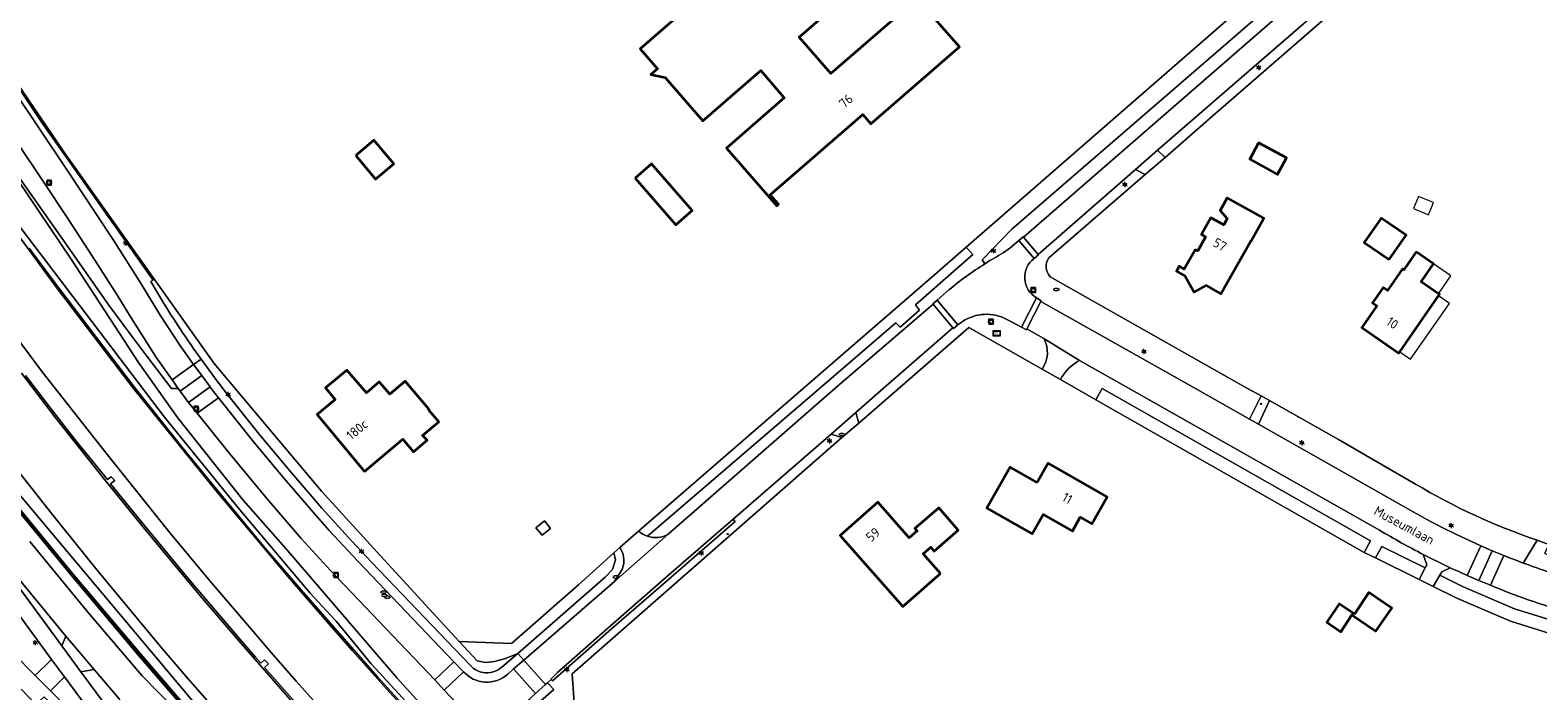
# Model space of a CAD drawing. Header units: metres. Extents: x 140853 to 145288, y 474558 to 480269.
# Tile 15 of 256: x 141328 to 141615, y 476443 to 476568. Entities that reach past the tile are written whole.
import ezdxf
from ezdxf.enums import TextEntityAlignment as Align

# ---------------------------------------------------------------- set-up
doc = ezdxf.new("R2010")
doc.units = ezdxf.units.M
doc.header["$MEASUREMENT"] = 0
for name, color, linetype, lineweight in [('B-WE-GR-BEPLANTING_CULTUUR_BOSPLANTSOEN-G', 90, 'GR-PLANTSOEN', 18), ('B-WE-GR-BEPLANTING_CULTUUR_HEESTERS-G', 90, 'Continuous', 18), ('B-WE-GR-GRAS-G', 60, 'Continuous', 13), ('B-WE-GR-GRAS_KRUIDENRIJK-G', 80, 'Continuous', 18), ('B-WE-GR-GROENVOORZIENING-G', 80, 'Continuous', 18), ('B-WE-IE-TERREINAFSCHEIDING_KUNSTMATIG_HEKWERK-G', 20, 'IE-TERREINAFSCHEIDING-KUNSTMATIG', 18), ('B-WE-IE-TERREINAFSCHEIDING_KUNSTMATIG_MUUR-G', 90, 'IE-TERREINAFSCHEIDING-KUNSTMATIG-DICHT', 18), ('B-WE-KL-ET_LS_OV_LICHTMAST-S', 190, 'Continuous', 18), ('B-WE-KL-GAS_PUT-S', 30, 'Continuous', 18), ('B-WE-KL-WATER_BRANDLEIDING_PUT-S', 150, 'Continuous', 18), ('B-WE-KL-WATER_PUT-S', 170, 'Continuous', 18), ('B-WE-KW-KUNSTWERK_GELUIDSWERING_SCHERM-G', 170, 'Continuous', 18), ('B-WE-OG-BEBOUWING-G', 7, 'Continuous', 35), ('B-WE-OG-BEBOUWING_BIJGEBOUW-G', 7, 'Continuous', 18), ('B-WE-OG-BEBOUWING_HUISNUMMER-T18', 10, 'Continuous', 18), ('B-WE-OG-BEBOUWING_LAGE TRAFO-G', 7, 'Continuous', 18), ('B-WE-OG-BEBOUWING_LUIFEL-G', 7, 'Continuous', 18), ('B-WE-OG-BEBOUWING_STRAATNAAM-T18', 10, 'Continuous', 18), ('B-WE-OG-TERREIN_ERF-G', 7, 'Continuous', 18), ('B-WE-RI-GWA_RIOOLPUT-S', 30, 'Continuous', 18), ('B-WE-RI-TERREINKAST-S', 7, 'Continuous', 18), ('B-WE-VH-GOOT-G', 170, 'Continuous', 18), ('B-WE-VH-VERHARDING_ASFALT-G', 252, 'Continuous', 18), ('B-WE-VH-VERHARDING_BETON-G', 252, 'Continuous', 18), ('B-WE-VH-VERHARDING_BETONSTRAATSTEEN-G', 252, 'Continuous', 18), ('B-WE-VH-VERHARDING_GESLOTEN-G', 7, 'Continuous', 18), ('B-WE-VH-VERHARDING_OPEN-G', 252, 'Continuous', 18), ('B-WE-VH-VERHARDING_SIERBESTRATING-G', 252, 'Continuous', 18), ('B-WE-VH-VERHARDING_STRAATBAKSTEEN-G', 252, 'Continuous', 18), ('B-WE-VH-VERHARDING_TEGEL-G', 252, 'Continuous', 18), ('X-XX-XX-ALGEMEEN-S', 7, 'Continuous', 18)]:
    doc.layers.add(name, color=color, linetype=linetype, lineweight=lineweight)
doc.styles.add('NLCS-ISO', font='txt')
doc.linetypes.add('GR-PLANTSOEN', pattern='A,0,[179,NLCS.shx,S=2,R=0,X=0,Y=0],-4', length=4)
doc.linetypes.add('IE-TERREINAFSCHEIDING-KUNSTMATIG', pattern='A,4,[82,NLCS.shx,S=0.75,R=90,X=0,Y=0],4,-2', length=10)
doc.linetypes.add('IE-TERREINAFSCHEIDING-KUNSTMATIG-DICHT', pattern='A,8,-1,[82,NLCS.shx,S=0.75,R=90,X=0,Y=0],-1', length=10)

# ---------------------------------------------------------------- blocks, each defined once
blk = doc.blocks.new('SRI-TERREINKAST-SO')
at = {"ltscale": 0.1}
h = blk.add_hatch(color=256, dxfattribs=at)
h.paths.add_polyline_path([(3.9, 2.1), (-3.4, 2.1), (-3.4, -2.4), (3.9, -2.4)])
h.paths.add_polyline_path([(3.4, 1.6), (-2.9, 1.6), (-2.9, -1.9), (3.4, -1.9)], flags=16)
at = {"flags": 128}
for points in [[(3.9, 2.1), (-3.4, 2.1), (-3.4, -2.4), (3.9, -2.4)], [(3.4, 1.6), (-2.9, 1.6), (-2.9, -1.9), (3.4, -1.9)]]:
    blk.add_lwpolyline(points, close=True, dxfattribs=at)
at = {"style": 'NLCS-ISO'}
blk.add_text('RI', height=1.8, dxfattribs=at).set_placement((-0.9, -1))
blk = doc.blocks.new('SIE-WEG_AFVALBAK_TYPE_01')
for radius in [0.25, 0.156]:
    blk.add_circle((0, 0), radius)
blk = doc.blocks.new('B-SIE-WEG_LICHTMAST-SO')
at = {"ltscale": 0.1}
for p, q in [((-1.1, 0.6), (-2.2, 1.3)), ((0, 1.3), (0, 2.5)), ((1.1, 0.6), (2.2, 1.3)), ((-1.1, -0.6), (-2.2, -1.3)), ((0, -1.3), (0, -2.5)), ((1.1, -0.6), (2.2, -1.3))]:
    blk.add_line(p, q, dxfattribs=at)
at = {"flags": 128}
for points in [[(-1.2, 0.5), (1.2, 0.5)], [(-1.2, -0.5), (1.2, -0.5)]]:
    blk.add_lwpolyline(points, dxfattribs=at)
at = {"ltscale": 0.1}
blk.add_circle((0, 0), 1.27, dxfattribs=at)
at = {"style": 'NLCS-ISO'}
blk.add_attdef('TYPE', text='', height=1.8, dxfattribs=at).set_placement((0, 2.5), align=Align.BOTTOM_CENTER)
blk = doc.blocks.new('SRI-PUT_INSPECTIE-SO')
at = {"lineweight": -3, "flags": 128}
blk.add_lwpolyline([(-2, -2), (2, -2), (2, 2), (-2, 2)], close=True, dxfattribs=at)
at = {"lineweight": -3, "ltscale": 1.5}
blk.add_circle((0, 0), 2, dxfattribs=at)
at = {"ltscale": 0.1, "style": 'NLCS-ISO'}
blk.add_text('I', height=2.5, dxfattribs=at).set_placement((0, 0), align=Align.MIDDLE_CENTER)
blk = doc.blocks.new('SIE-WEG_STRAATPOT_BRANDKRAAN-SO')
blk.add_ellipse((0, 0), major_axis=(-0.729, 0), ratio=0.685994)
at = {"style": 'NLCS-ISO'}
blk.add_text('BR', height=0.4, dxfattribs=at).set_placement((-0.3, -0.2))
blk = doc.blocks.new('SKL-WATERLEIDINGPUT-SO')
at = {"color": 0, "linetype": 'ByBlock', "lineweight": 18}
blk.add_ellipse((0, 0), major_axis=(2.5, 0), ratio=0.54, dxfattribs=at)
at = {"color": 0, "linetype": 'ByBlock', "lineweight": 18, "style": 'NLCS-ISO'}
blk.add_text('wl', height=1.8, dxfattribs=at).set_placement((0, 0), align=Align.MIDDLE_CENTER)
blk = doc.blocks.new('SKL-GAS_PUT-SO')
at = {"color": 0, "linetype": 'ByBlock', "lineweight": 18}
blk.add_ellipse((0, 0), major_axis=(2.5, 0), ratio=0.601255, dxfattribs=at)
at = {"color": 0, "linetype": 'ByBlock', "lineweight": 18, "style": 'NLCS-ISO'}
blk.add_text('gas', height=1.8, dxfattribs=at).set_placement((0.1, 0.3), align=Align.MIDDLE_CENTER)

msp = doc.modelspace()

# ---------------------------------------------------------------- linework, layer by layer
at = {"layer": 'B-WE-GR-BEPLANTING_CULTUUR_BOSPLANTSOEN-G', "ltscale": 0.2, "flags": 128}
for points in [[(141481.093, 476500), (141499.765, 476516.025), (141499.707, 476516.087), (141500, 476516.346), (141500.498, 476516.787), (141502.744, 476518.757), (141502.744, 476518.757, -0.0293956), (141509.541, 476523.699), (141509.541, 476523.699), (141509.035, 476524.489), (141514.686, 476530.289), (141613.264, 476615.595), (141614.546, 476616.634), (141614.546, 476616.634, 0.0985966), (141613.517, 476620.497), (141613.517, 476620.497), (141506.002, 476526.873), (141507.287, 476525.466), (141500, 476519.048), (141496.405, 476515.881), (141497.172, 476514.92), (141493.483, 476511.64), (141492.658, 476512.517), (141478.141, 476500), (141445.442, 476471.926), (141445.442, 476471.926, 0.2194166), (141449.407, 476472.314), (141449.407, 476472.314), (141481.093, 476500)], [(141622.513, 476454.329), (141610.184, 476458.138), (141600.339, 476462.399), (141596.032, 476464.528), (141594.743, 476462.377), (141599.232, 476460.158), (141609.446, 476455.749), (141622.205, 476451.809), (141622.205, 476451.809, 0.0610718), (141622.513, 476454.329)]]:
    msp.add_lwpolyline(points, format="xyb", close=True, dxfattribs=at)
for points in [[(141530.658, 476497.826), (141581.665, 476468.844), (141582.837, 476471.05), (141531.893, 476500), (141530.658, 476497.826)], [(141409.697, 476451.91), (141413.114, 476448.224), (141414.71, 476447.95), (141416.388, 476448.127), (141418.471, 476448.709), (141420.843, 476449.624), (141437.429, 476464.14), (141438.849, 476465.572), (141439.411, 476467.439), (141439.103, 476468.764), (141432.339, 476462.661), (141419.623, 476451.509), (141409.697, 476451.91)], [(141593.241, 476465.907), (141585.008, 476469.976), (141583.783, 476467.794), (141592.089, 476463.689), (141593.241, 476465.907)]]:
    msp.add_lwpolyline(points, close=True, dxfattribs=at)
at = {"layer": 'B-WE-GR-BEPLANTING_CULTUUR_HEESTERS-G', "ltscale": 0.2, "flags": 128}
for points in [[(141324.443, 476465.742), (141316.065, 476476.2), (141314.857, 476476.239), (141323.916, 476465.101), (141334.202, 476451.08), (141334.952, 476452.918), (141324.443, 476465.742)], [(141345.091, 476441.001), (141340.344, 476446.619), (141337.805, 476446.155), (141344.901, 476436.555), (141347.351, 476433.393), (141348.632, 476436.287), (141345.091, 476441.001)]]:
    msp.add_lwpolyline(points, close=True, dxfattribs=at)
at = {"layer": 'B-WE-GR-GRAS-G', "ltscale": 0.2, "flags": 128}
msp.add_lwpolyline([(141386.132, 476408.939), (141372.286, 476424.846), (141320.615, 476486.318), (141275.438, 476545.711), (141259.885, 476565.117), (141258.741, 476564.267), (141270.427, 476548.395), (141282.482, 476532.43), (141285.705, 476528.27), (141286.351, 476527.44), (141298.619, 476511.383), (141311.075, 476495.709), (141323.702, 476480.163), (141336.306, 476464.792), (141349.239, 476449.448), (141365.379, 476430.704), (141379.714, 476414.438), (141393.374, 476399.826), (141403.07, 476390.154), (141404.031, 476391.216), (141386.132, 476408.939)], close=True, dxfattribs=at)
msp.add_lwpolyline([(141527.586, 476505.313, 0.1683495), (141523.974, 476501.696), (141523.974, 476501.696), (141530.658, 476497.826), (141531.893, 476500), (141582.837, 476471.05), (141581.665, 476468.844), (141583.783, 476467.794), (141585.008, 476469.976), (141593.241, 476465.907), (141593.543, 476466.489), (141592.874, 476468.463), (141592.874, 476468.463, -0.0148516), (141584.565, 476473.06), (141584.565, 476473.06), (141536.972, 476500), (141527.586, 476505.313)], format="xyb", close=True, dxfattribs=at)
at = {"layer": 'B-WE-GR-GRAS_KRUIDENRIJK-G', "ltscale": 0.2, "flags": 128}
for points in [[(141510.885, 476524.54, 0.0353916), (141514.289, 476526.666), (141514.289, 476526.666), (141516.024, 476528.146), (141516.833, 476528.813), (141516.89, 476528.747), (141563.72, 476569.425), (141614.134, 476613.031), (141614.134, 476613.031, 0.0888277), (141614.546, 476616.634), (141614.546, 476616.634), (141613.264, 476615.595), (141514.686, 476530.289), (141509.035, 476524.489), (141509.541, 476523.699), (141509.541, 476523.699, -0.0050811), (141510.885, 476524.54)], [(141559.882, 476494.164), (141562.089, 476498.608), (141559.499, 476500), (141521.957, 476521.255), (141521.957, 476521.255, -0.3345275), (141521.698, 476524.845), (141521.698, 476524.845), (141540.022, 476540.674), (141538.204, 476541.608), (141519.672, 476525.468), (141519.737, 476525.4), (141518.94, 476524.729), (141518.94, 476524.729, 0.5366508), (141519.38, 476517.238), (141519.38, 476517.238), (141520.302, 476516.693), (141520.22, 476516.527), (141549.579, 476500), (141559.882, 476494.164)], [(141485.046, 476495.445), (141485.614, 476493.392), (141506.558, 476511.613), (141520.459, 476503.698), (141520.459, 476503.698, 0.2879674), (141520.771, 476509.511), (141520.771, 476509.511), (141517.55, 476511.333), (141517.468, 476511.167), (141516.528, 476511.673), (141514.501, 476512.75), (141512.71, 476513.61), (141512.71, 476513.61, 0.271255), (141504.463, 476512.103), (141504.463, 476512.103), (141503.639, 476511.416), (141503.508, 476511.542), (141500, 476508.487), (141490.253, 476500), (141485.046, 476495.445)], [(141561.554, 476493.199), (141578.638, 476483.558), (141589.049, 476477.633), (141589.049, 476477.633, 0.0277453), (141603.783, 476470.122), (141603.783, 476470.122), (141605.971, 476469.177), (141608.178, 476468.266), (141608.178, 476468.266, 0.0066905), (141611.879, 476466.829), (141611.879, 476466.829), (141614.496, 476471.169), (141614.496, 476471.169, -0.053069), (141591.393, 476481.851), (141591.393, 476481.851), (141576.788, 476490.324), (141563.682, 476497.704), (141561.554, 476493.199)], [(141427.149, 476444.67), (141426.448, 476444.077), (141427.646, 476442.782), (141424.623, 476440.097), (141424.623, 476440.097, 0.40682), (141424.417, 476434.06), (141424.417, 476434.06), (141430.523, 476427.664), (141432.428, 476427.664), (141431.128, 476445.779), (141482.427, 476490.696), (141480.366, 476491.351), (141461.768, 476475.164), (141462.151, 476474.724), (141449.953, 476464.134), (141438.655, 476454.298), (141427.401, 476444.405), (141427.149, 476444.67)], [(141596.032, 476464.528), (141600.339, 476462.399), (141610.184, 476458.138), (141622.513, 476454.329), (141622.513, 476454.329, 0.0615229), (141622.199, 476456.864), (141622.199, 476456.864, -0.0274371), (141605.618, 476462.593), (141605.618, 476462.593), (141603.422, 476463.509), (141601.236, 476464.459), (141601.236, 476464.459, -0.0057698), (141597.988, 476465.944), (141597.988, 476465.944), (141596.398, 476465.138), (141596.032, 476464.528)]]:
    msp.add_lwpolyline(points, format="xyb", close=True, dxfattribs=at)
for points in [[(141587.574, 476584.552), (141542.392, 476545.285), (141543.802, 476543.939), (141552.028, 476551.045), (141590.403, 476584.491), (141587.574, 476584.552)], [(141321.256, 476463.431), (141314.849, 476471.234), (141320.601, 476454.083), (141329.125, 476445.46), (141332.228, 476448.511), (141321.256, 476463.431)], [(141334.671, 476445.19), (141332.022, 476442.565), (141344.284, 476430.303), (141345.098, 476431.13), (141334.671, 476445.19)]]:
    msp.add_lwpolyline(points, close=True, dxfattribs=at)
for points in [[(141319.494, 476566.798), (141330.648, 476550.178), (141351.549, 476520.62), (141351.083, 476520.348), (141353.126, 476516.913), (141353.126, 476516.913, 0.017379), (141360.646, 476505.585), (141360.646, 476505.585, 0.0088263), (141364.793, 476500), (141364.793, 476500), (141365.413, 476499.2), (141371.971, 476491.028), (141377.885, 476483.92), (141383.607, 476477.248), (141389.275, 476470.968), (141393.087, 476466.949), (141411.795, 476447.387), (141411.795, 476447.387, 0.4271603), (141417.767, 476447.064), (141417.767, 476447.064), (141420.843, 476449.624), (141418.471, 476448.709), (141416.388, 476448.127), (141414.71, 476447.95), (141413.114, 476448.224), (141409.697, 476451.91), (141395.461, 476467.466), (141383.53, 476480.464), (141367.115, 476500), (141363.12, 476504.755), (141334.584, 476544.998), (141320.965, 476564.94)], [(141328.086, 476470.907), (141339.148, 476457.52), (141349.437, 476445.411), (141352.696, 476442.067), (141357.864, 476436.945), (141363.449, 476430.653), (141366.485, 476426.681), (141370.776, 476420.929), (141375.829, 476414.985), (141375.829, 476414.985, 0.0149369), (141396.739, 476392.779), (141396.739, 476392.779, 0.0032397), (141404.977, 476384.656), (141404.977, 476384.656), (141406.488, 476386.108), (141402.768, 476389.82), (141393.051, 476399.513), (141379.381, 476414.135), (141365.04, 476430.408), (141348.896, 476449.156), (141335.96, 476464.504), (141323.353, 476479.878)]]:
    msp.add_lwpolyline(points, format="xyb", dxfattribs=at)
at = {"layer": 'B-WE-GR-GROENVOORZIENING-G', "ltscale": 0.2, "flags": 128}
for points in [[(141301.492, 476576.643), (141312.456, 476559.655), (141323.993, 476543.086), (141334.07, 476528.76), (141343.099, 476515.837), (141347.094, 476510.446), (141350.332, 476506.177), (141350.332, 476506.177), (141355.017, 476500), (141356.304, 476500), (141355.145, 476501.626), (141352.207, 476505.862), (141347.347, 476513.436), (141344.752, 476517.709), (141339.355, 476526.168), (141334.965, 476532.876), (141331.11, 476538.715), (141319.384, 476556.164), (141305.481, 476576.957)], [(141315.917, 476554.291), (141335.97, 476524.613), (141348.742, 476504.943), (141356.156, 476494.464), (141368.676, 476478.773), (141377.129, 476469.168), (141397.923, 476444.95), (141419.805, 476420.769)], [(141323.867, 476533.826), (141353.678, 476494.581), (141368.006, 476476.916), (141381.385, 476461.095), (141385.249, 476456.942), (141386.367, 476455.719), (141392.977, 476447.669), (141405.562, 476434.007), (141418.388, 476420.932), (141419.625, 476419.608), (141424.59, 476413.949), (141425.494, 476414.948), (141419.805, 476420.769), (141397.923, 476444.95), (141377.129, 476469.168), (141368.676, 476478.773), (141356.156, 476494.464), (141348.742, 476504.943), (141335.97, 476524.613), (141315.917, 476554.291)], [(141419.59, 476429.292), (141406.84, 476442.691), (141405.052, 476444.6), (141385.244, 476465.413), (141379.671, 476471.523), (141373.121, 476479.087), (141366.093, 476487.558), (141359.894, 476495.288), (141358.272, 476497.345), (141356.668, 476499.49), (141356.304, 476500), (141355.017, 476500), (141350.332, 476506.177), (141347.094, 476510.446), (141343.099, 476515.837), (141334.07, 476528.76), (141323.993, 476543.086)], [(141327.981, 476526.666), (141332.559, 476520.517), (141340.156, 476510.514), (141348.156, 476500.089), (141357.237, 476488.628), (141365.266, 476478.763), (141372.85, 476469.67), (141380.502, 476460.788), (141394.209, 476445.113), (141404.165, 476434.186), (141414.881, 476422.747), (141424.003, 476413.292), (141424.59, 476413.949), (141424.59, 476413.949), (141419.625, 476419.608), (141418.388, 476420.932), (141405.562, 476434.007), (141392.977, 476447.669), (141386.367, 476455.719), (141385.249, 476456.942), (141381.385, 476461.095), (141368.006, 476476.916), (141353.678, 476494.581), (141323.867, 476533.826)], [(141320.615, 476486.318), (141372.286, 476424.846), (141386.132, 476408.939), (141373.694, 476424.847), (141402.217, 476394.601), (141404.787, 476392.052), (141405.803, 476393.176), (141393.85, 476405.37), (141376.54, 476424.07), (141366.49, 476435.36), (141358.16, 476444.89), (141352.88, 476451.05), (141340.92, 476465.5), (141332.29, 476476.19), (141324.98, 476485.42)]]:
    msp.add_lwpolyline(points, dxfattribs=at)
msp.add_lwpolyline([(141619.105, 476467.12), (141615.962, 476468.655), (141616.741, 476470.332), (141614.496, 476471.169), (141611.879, 476466.829), (141611.879, 476466.829, 0.0062572), (141617.029, 476465.013), (141617.029, 476465.013), (141619.105, 476467.12)], format="xyb", close=True, dxfattribs=at)
at = {"layer": 'B-WE-IE-TERREINAFSCHEIDING_KUNSTMATIG_HEKWERK-G', "ltscale": 0.2, "flags": 128}
for points in [[(141613.517, 476620.497), (141506.002, 476526.873)], [(141590.403, 476584.491), (141552.028, 476551.045), (141543.802, 476543.939)], [(141367.115, 476500), (141363.12, 476504.755), (141334.584, 476544.998), (141320.965, 476564.94), (141310.772, 476581.987), (141310.57, 476582.603)], [(141506.002, 476526.873), (141500, 476521.624)], [(141500, 476521.624), (141475.046, 476500)], [(141523.974, 476501.696), (141520.459, 476503.698)], [(141409.697, 476451.91), (141395.461, 476467.466), (141383.53, 476480.464), (141367.115, 476500)], [(141475.046, 476500), (141443.789, 476472.912)], [(141559.499, 476500), (141562.089, 476498.608)], [(141581.665, 476468.844), (141530.658, 476497.826)], [(141591.393, 476481.851), (141576.788, 476490.324), (141563.682, 476497.704)], [(141482.427, 476490.696), (141485.614, 476493.392)], [(141443.789, 476472.912), (141440.207, 476469.757)], [(141439.103, 476468.764), (141432.339, 476462.661), (141419.623, 476451.509), (141409.697, 476451.91)], [(141440.207, 476469.757), (141439.103, 476468.764)], [(141583.783, 476467.794), (141581.665, 476468.844)], [(141592.089, 476463.689), (141583.783, 476467.794)], [(141592.089, 476463.689), (141594.743, 476462.377)]]:
    msp.add_lwpolyline(points, dxfattribs=at)
at = {"layer": 'B-WE-IE-TERREINAFSCHEIDING_KUNSTMATIG_MUUR-G', "ltscale": 0.2, "flags": 128}
msp.add_lwpolyline([(141258.741, 476564.267), (141247.045, 476580.809), (141236.003, 476597.525), (141228.349, 476610.312), (141218.427, 476627.468), (141211.138, 476640.535), (141206.194, 476649.394), (141196.726, 476666.624), (141188.606, 476685.323), (141188.188, 476685.202), (141196.322, 476666.426), (141205.81, 476649.159), (141210.745, 476640.316), (141218.034, 476627.248), (141227.699, 476609.974), (141235.624, 476597.282), (141246.673, 476580.555), (141258.376, 476564.003), (141270.066, 476548.126), (141282.126, 476532.155), (141285.35, 476527.994), (141285.996, 476527.164), (141298.264, 476511.106), (141310.724, 476495.427), (141323.353, 476479.878), (141335.96, 476464.504), (141348.896, 476449.156), (141365.04, 476430.408), (141379.381, 476414.135), (141393.051, 476399.513), (141402.768, 476389.82), (141403.07, 476390.154), (141393.374, 476399.826), (141379.714, 476414.438), (141365.379, 476430.704), (141349.239, 476449.448), (141336.306, 476464.792), (141323.702, 476480.163), (141311.075, 476495.709), (141298.619, 476511.383), (141286.351, 476527.44), (141285.705, 476528.27), (141282.482, 476532.43), (141270.427, 476548.395), (141258.741, 476564.267)], close=True, dxfattribs=at)
for points in [[(141540.022, 476540.674), (141521.698, 476524.845)], [(141521.957, 476521.255), (141559.499, 476500)]]:
    msp.add_lwpolyline(points, dxfattribs=at)
for points in [[(141521.698, 476524.845, 0.3345275), (141521.957, 476521.255)], [(141591.393, 476481.851, 0.053069), (141614.496, 476471.169)]]:
    msp.add_lwpolyline(points, format="xyb", dxfattribs=at)
at = {"layer": 'B-WE-KW-KUNSTWERK_GELUIDSWERING_SCHERM-G', "ltscale": 0.2, "flags": 128}
msp.add_lwpolyline([(141317.178, 476487.845), (141332.979, 476468.497), (141349.027, 476449.387), (141362.059, 476434.212), (141376.352, 476417.915), (141393.331, 476399.586), (141411.122, 476381.959), (141422.013, 476371.582), (141429.375, 476364.743), (141440.517, 476354.816), (141459.791, 476338.92), (141479.163, 476323.195), (141494.712, 476310.589), (141514.15, 476294.861), (141533.7, 476279.052), (141550.387, 476265.574), (141560.791, 476257.117), (141580.207, 476241.405), (141599.607, 476225.748), (141615.112, 476213.182), (141619.029, 476210), (141622.865, 476206.867), (141627.678, 476202.963)], dxfattribs=at)
at = {"layer": 'B-WE-OG-BEBOUWING-G', "ltscale": 0.2, "flags": 128}
for points in [[(141496.736, 476574.144), (141480.324, 476559.872), (141474.3, 476566.799), (141490.711, 476581.071), (141477.436, 476596.336), (141459.011, 476580.313), (141460.35, 476578.774), (141444.051, 476564.6), (141447.358, 476560.797), (141446.106, 476559.708), (141448.835, 476559.099), (141455.988, 476550.874), (141466.982, 476560.434), (141471.464, 476555.281), (141460.47, 476545.72), (141470.024, 476534.733), (141470.348, 476535.015), (141468.787, 476536.811), (141486.367, 476552.11), (141487.928, 476550.314), (141504.748, 476564.931), (141496.736, 476574.144)], [(141390.05, 476544.265), (141393.804, 476539.801), (141397.256, 476542.703), (141393.498, 476547.206), (141390.05, 476544.265)], [(141561.55, 476546.698), (141559.894, 476543.575), (141565.194, 476540.716), (141566.871, 476543.845), (141561.55, 476546.698)], [(141443.144, 476539.981), (141450.851, 476531.127), (141453.966, 476533.831), (141446.259, 476542.685), (141443.144, 476539.981)], [(141549.595, 476526.416), (141547.432, 476522.68), (141546.492, 476523.231), (141545.96, 476522.324), (141547.639, 476521.365), (141549.33, 476518.333), (141551.599, 476519.602), (141554.429, 476518.011), (141560.044, 476527.931), (141560.195, 476528.086), (141562.596, 476532.369), (141555.627, 476536.276), (141554.263, 476533.842), (141555.636, 476532.303), (141554.96, 476531.099), (141552.51, 476532.475), (141550.72, 476529.282), (141551.523, 476528.832), (141550.031, 476526.172), (141549.595, 476526.416)], [(141586.382, 476524.499), (141589.593, 476529.156), (141584.875, 476532.39), (141581.664, 476527.733), (141586.382, 476524.499)], [(141591.543, 476526.003), (141589.165, 476522.578), (141588.944, 476522.732), (141586.098, 476518.633), (141585.276, 476519.203), (141583.24, 476516.27), (141584.062, 476515.7), (141581.216, 476511.601), (141588.23, 476506.737), (141588.41, 476506.996), (141595.784, 476517.617), (141595.955, 476517.864), (141595.741, 476518.012), (141592.451, 476520.296), (141594.829, 476523.722), (141591.543, 476526.003)], [(141391.727, 476484.211), (141399.012, 476490.351), (141401.011, 476487.969), (141403.617, 476490.156), (141402.74, 476491.076), (141405.835, 476493.643), (141403.899, 476495.898), (141404.014, 476495.995), (141399.428, 476501.419), (141396.485, 476498.903), (141394.483, 476501.244), (141392.066, 476499.178), (141388.354, 476503.521), (141384.283, 476500.134), (141386.141, 476497.93), (141382.709, 476495.038), (141391.727, 476484.211)], [(141519.507, 476482.113), (141514.384, 476485.049), (141509.974, 476477.273), (141518.558, 476472.371), (141520.643, 476476.071), (141526.209, 476472.91), (141527.67, 476475.579), (141529.91, 476474.299), (141532.839, 476479.421), (141521.631, 476485.829), (141519.507, 476482.113)], [(141501.13, 476464.834), (141497.847, 476468.578), (141499.306, 476469.857), (141499.965, 476469.105), (141504.518, 476473.087), (141500.821, 476477.347), (141496.289, 476473.414), (141496.702, 476472.938), (141495.176, 476471.614), (141489.253, 476478.372), (141482.091, 476472.092), (141493.965, 476458.551), (141501.13, 476464.834)], [(141579.821, 476457.125), (141576.906, 476459.045), (141574.531, 476455.598), (141577.191, 476453.763), (141579.318, 476456.998), (141583.892, 476453.868), (141586.88, 476458.225), (141582.516, 476461.217), (141579.821, 476457.125)]]:
    msp.add_lwpolyline(points, close=True, dxfattribs=at)
at = {"layer": 'B-WE-OG-BEBOUWING_BIJGEBOUW-G', "ltscale": 0.2, "flags": 128}
msp.add_lwpolyline([(141591.007, 476534.204), (141593.876, 476533.031), (141594.828, 476535.359), (141591.959, 476536.532), (141591.007, 476534.204)], close=True, dxfattribs=at)
at = {"layer": 'B-WE-OG-BEBOUWING_LAGE TRAFO-G', "ltscale": 0.2, "flags": 128}
msp.add_lwpolyline([(141427.064, 476473.412), (141425.875, 476474.862), (141424.282, 476473.55), (141425.471, 476472.1), (141427.064, 476473.412)], close=True, dxfattribs=at)
at = {"layer": 'B-WE-OG-BEBOUWING_LUIFEL-G', "ltscale": 0.2, "flags": 128}
for points in [[(141594.829, 476523.722), (141592.451, 476520.296), (141595.741, 476518.012), (141598.119, 476521.437), (141594.829, 476523.722)], [(141588.41, 476506.996), (141590.463, 476505.57), (141597.837, 476516.192), (141595.784, 476517.617), (141588.41, 476506.996)]]:
    msp.add_lwpolyline(points, close=True, dxfattribs=at)
at = {"layer": 'B-WE-OG-TERREIN_ERF-G', "ltscale": 0.2, "flags": 128}
for points in [[(141310.772, 476581.987), (141320.965, 476564.94), (141334.584, 476544.998), (141363.12, 476504.755), (141367.115, 476500), (141383.53, 476480.464), (141395.461, 476467.466), (141409.697, 476451.91), (141419.623, 476451.509), (141432.339, 476462.661), (141439.103, 476468.764), (141440.207, 476469.757), (141443.789, 476472.912), (141475.046, 476500), (141500, 476521.624), (141506.002, 476526.873), (141613.517, 476620.497)], [(141622.205, 476451.809), (141609.446, 476455.749), (141599.232, 476460.158), (141594.743, 476462.377), (141592.089, 476463.689), (141583.783, 476467.794), (141581.665, 476468.844), (141530.658, 476497.826), (141530.658, 476497.826), (141523.974, 476501.696), (141520.459, 476503.698), (141506.558, 476511.613), (141485.614, 476493.392), (141482.427, 476490.696), (141431.128, 476445.779), (141432.428, 476427.664)]]:
    msp.add_lwpolyline(points, dxfattribs=at)
for points in [[(141496.736, 476574.144), (141504.748, 476564.931), (141487.928, 476550.314), (141486.367, 476552.11), (141468.787, 476536.811), (141470.348, 476535.015), (141470.024, 476534.733), (141460.47, 476545.72), (141471.464, 476555.281), (141466.982, 476560.434), (141455.988, 476550.874), (141448.835, 476559.099), (141446.106, 476559.708), (141447.358, 476560.797), (141444.051, 476564.6), (141460.35, 476578.774), (141459.011, 476580.313), (141477.436, 476596.336), (141490.711, 476581.071), (141474.3, 476566.799), (141480.324, 476559.872), (141496.736, 476574.144)], [(141390.05, 476544.265), (141393.498, 476547.206), (141397.256, 476542.703), (141393.804, 476539.801), (141390.05, 476544.265)], [(141561.55, 476546.698), (141566.871, 476543.845), (141565.194, 476540.716), (141559.894, 476543.575), (141561.55, 476546.698)], [(141443.144, 476539.981), (141446.259, 476542.685), (141453.966, 476533.831), (141450.851, 476531.127), (141443.144, 476539.981)], [(141549.595, 476526.416), (141550.031, 476526.172), (141551.523, 476528.832), (141550.72, 476529.282), (141552.51, 476532.475), (141554.96, 476531.099), (141555.636, 476532.303), (141554.263, 476533.842), (141555.627, 476536.276), (141562.596, 476532.369), (141560.195, 476528.086), (141560.044, 476527.931), (141554.429, 476518.011), (141551.599, 476519.602), (141549.33, 476518.333), (141547.639, 476521.365), (141545.96, 476522.324), (141546.492, 476523.231), (141547.432, 476522.68), (141549.595, 476526.416)], [(141586.382, 476524.499), (141581.664, 476527.733), (141584.875, 476532.39), (141589.593, 476529.156), (141586.382, 476524.499)], [(141588.41, 476506.996), (141588.23, 476506.737), (141581.216, 476511.601), (141584.062, 476515.7), (141583.24, 476516.27), (141585.276, 476519.203), (141586.098, 476518.633), (141588.944, 476522.732), (141589.165, 476522.578), (141591.543, 476526.003), (141594.829, 476523.722), (141592.451, 476520.296), (141595.741, 476518.012), (141595.955, 476517.864), (141595.784, 476517.617), (141588.41, 476506.996)], [(141391.727, 476484.211), (141382.709, 476495.038), (141386.141, 476497.93), (141384.283, 476500.134), (141388.354, 476503.521), (141392.066, 476499.178), (141394.483, 476501.244), (141396.485, 476498.903), (141399.428, 476501.419), (141404.014, 476495.995), (141403.899, 476495.898), (141405.835, 476493.643), (141402.74, 476491.076), (141403.617, 476490.156), (141401.011, 476487.969), (141399.012, 476490.351), (141391.727, 476484.211)], [(141519.507, 476482.113), (141521.631, 476485.829), (141532.839, 476479.421), (141529.91, 476474.299), (141527.67, 476475.579), (141526.209, 476472.91), (141520.643, 476476.071), (141518.558, 476472.371), (141509.974, 476477.273), (141514.384, 476485.049), (141519.507, 476482.113)], [(141501.13, 476464.834), (141493.965, 476458.551), (141482.091, 476472.092), (141489.253, 476478.372), (141495.176, 476471.614), (141496.702, 476472.938), (141496.289, 476473.414), (141500.821, 476477.347), (141504.518, 476473.087), (141499.965, 476469.105), (141499.306, 476469.857), (141497.847, 476468.578), (141501.13, 476464.834)], [(141427.064, 476473.412), (141425.471, 476472.1), (141424.282, 476473.55), (141425.875, 476474.862), (141427.064, 476473.412)], [(141579.821, 476457.125), (141582.516, 476461.217), (141586.88, 476458.225), (141583.892, 476453.868), (141579.318, 476456.998), (141577.191, 476453.763), (141574.531, 476455.598), (141576.906, 476459.045), (141579.821, 476457.125)]]:
    msp.add_lwpolyline(points, close=True, dxfattribs=at)
msp.add_lwpolyline([(141590.403, 476584.491), (141552.028, 476551.045), (141543.802, 476543.939), (141540.022, 476540.674), (141521.698, 476524.845), (141521.698, 476524.845, 0.3345275), (141521.957, 476521.255), (141521.957, 476521.255), (141559.499, 476500), (141562.089, 476498.608), (141562.089, 476498.608), (141563.682, 476497.704), (141576.788, 476490.324), (141591.393, 476481.851), (141591.393, 476481.851, 0.053069), (141614.496, 476471.169), (141614.496, 476471.169), (141616.741, 476470.332)], format="xyb", dxfattribs=at)
at = {"layer": 'B-WE-VH-GOOT-G', "ltscale": 0.2, "flags": 128}
msp.add_lwpolyline([(141461.768, 476475.164), (141449.554, 476464.569), (141438.444, 476454.888), (141428.422, 476446.073), (141427.104, 476444.728), (141427.149, 476444.67)], dxfattribs=at)
at = {"layer": 'B-WE-VH-VERHARDING_ASFALT-G', "ltscale": 0.2, "flags": 128}
for points in [[(141622.682, 476620.503), (141614.134, 476613.031), (141563.72, 476569.425), (141516.89, 476528.747), (141519.672, 476525.468), (141538.204, 476541.608), (141542.392, 476545.285), (141587.574, 476584.552), (141608.177, 476602.428), (141625.274, 476617.196), (141627.417, 476619.064), (141629.756, 476621.102), (141637.156, 476627.551), (141640.157, 476630.157), (141646.892, 476636.015), (141649.268, 476638.083), (141655.847, 476643.805), (141653.111, 476647.054), (141622.682, 476620.503)], [(141538.204, 476541.608), (141540.022, 476540.674), (141543.802, 476543.939), (141542.392, 476545.285), (141538.204, 476541.608)], [(141499.765, 476516.025), (141481.093, 476500), (141449.407, 476472.314), (141439.187, 476463.324), (141421.985, 476448.382), (141426.104, 476443.769), (141426.448, 476444.077), (141427.149, 476444.67), (141427.104, 476444.728), (141428.422, 476446.073), (141438.444, 476454.888), (141449.554, 476464.569), (141461.768, 476475.164), (141480.366, 476491.351), (141485.046, 476495.445), (141490.253, 476500), (141500, 476508.487), (141503.508, 476511.542), (141500, 476515.744), (141499.765, 476516.025)], [(141355.145, 476501.626), (141356.304, 476500), (141356.668, 476499.49), (141357.374, 476500), (141360.764, 476502.449), (141359.218, 476504.557), (141355.145, 476501.626)], [(141362.366, 476500.306), (141360.764, 476502.449), (141357.374, 476500), (141356.668, 476499.49), (141358.272, 476497.345), (141361.943, 476500), (141362.366, 476500.306)], [(141363.933, 476498.246), (141362.599, 476500), (141362.366, 476500.306), (141361.943, 476500), (141358.272, 476497.345), (141359.894, 476495.288), (141363.933, 476498.246)], [(141359.894, 476495.288), (141366.093, 476487.558), (141373.121, 476479.087), (141379.671, 476471.523), (141385.244, 476465.413), (141405.052, 476444.6), (141408.705, 476448.038), (141390.43, 476467.17), (141384.989, 476473.035), (141382.337, 476476.04), (141376.465, 476482.881), (141370.705, 476489.814), (141363.933, 476498.246), (141359.894, 476495.288)], [(141485.614, 476493.392), (141485.046, 476495.445), (141480.366, 476491.351), (141482.427, 476490.696), (141485.614, 476493.392)], [(141410.515, 476446.171), (141408.705, 476448.038), (141405.052, 476444.6), (141406.84, 476442.691), (141410.515, 476446.171)], [(141420.033, 476446.694), (141424.163, 476442.011), (141426.104, 476443.769), (141421.985, 476448.382), (141420.033, 476446.694)]]:
    msp.add_lwpolyline(points, close=True, dxfattribs=at)
msp.add_lwpolyline([(141305.481, 476576.957), (141319.384, 476556.164), (141331.11, 476538.715), (141334.965, 476532.876), (141339.355, 476526.168), (141344.752, 476517.709), (141347.347, 476513.436), (141352.207, 476505.862), (141355.145, 476501.626), (141359.218, 476504.557), (141356.73, 476508.066), (141352.907, 476513.939), (141349.247, 476519.933), (141343.873, 476528.366), (141335.089, 476541.724), (141325.052, 476556.67), (141310.589, 476578.269)], dxfattribs=at)
for points in [[(141597.988, 476465.944, 0.0057698), (141601.236, 476464.459), (141601.236, 476464.459), (141603.783, 476470.122), (141603.783, 476470.122, -0.0277453), (141589.049, 476477.633), (141589.049, 476477.633), (141578.638, 476483.558), (141561.554, 476493.199), (141559.882, 476494.164), (141549.579, 476500), (141520.22, 476516.527), (141517.55, 476511.333), (141520.771, 476509.511), (141527.586, 476505.313), (141536.972, 476500), (141584.565, 476473.06), (141584.565, 476473.06, 0.0148516), (141592.874, 476468.463), (141592.874, 476468.463, 0.0091013), (141597.988, 476465.944)], [(141523.974, 476501.696, -0.1683495), (141527.586, 476505.313), (141527.586, 476505.313), (141520.771, 476509.511), (141520.771, 476509.511, -0.2879674), (141520.459, 476503.698), (141520.459, 476503.698), (141523.974, 476501.696)], [(141443.789, 476472.912), (141440.207, 476469.757), (141440.207, 476469.757, -0.309504), (141440.343, 476465.072), (141440.343, 476465.072), (141439.187, 476463.324), (141449.407, 476472.314), (141449.407, 476472.314, -0.2194166), (141445.442, 476471.926), (141445.442, 476471.926, -0.1018435), (141443.789, 476472.912)], [(141592.874, 476468.463), (141593.543, 476466.489), (141593.241, 476465.907), (141592.089, 476463.689), (141594.743, 476462.377), (141596.032, 476464.528), (141596.398, 476465.138), (141597.988, 476465.944), (141597.988, 476465.944, -0.0091013), (141592.874, 476468.463)], [(141424.163, 476442.011), (141420.033, 476446.694), (141418.908, 476445.709), (141418.908, 476445.709, -0.4179667), (141410.515, 476446.171), (141410.515, 476446.171), (141406.84, 476442.691), (141419.59, 476429.292), (141423.182, 476432.832), (141423.182, 476432.832, -0.4135851), (141423.413, 476441.355), (141423.413, 476441.355), (141424.163, 476442.011)]]:
    msp.add_lwpolyline(points, format="xyb", close=True, dxfattribs=at)
msp.add_lwpolyline([(141617.029, 476465.013, -0.0062572), (141611.879, 476466.829), (141611.879, 476466.829, -0.0066905), (141608.178, 476468.266), (141608.178, 476468.266), (141605.618, 476462.593), (141605.618, 476462.593, 0.0274371), (141622.199, 476456.864)], format="xyb", dxfattribs=at)
at = {"layer": 'B-WE-VH-VERHARDING_BETON-G', "ltscale": 0.2, "flags": 128}
for points in [[(141601.236, 476464.459), (141603.422, 476463.509), (141605.971, 476469.177), (141603.783, 476470.122), (141601.236, 476464.459)], [(141605.971, 476469.177), (141603.422, 476463.509), (141605.618, 476462.593), (141608.178, 476468.266), (141605.971, 476469.177)]]:
    msp.add_lwpolyline(points, close=True, dxfattribs=at)
at = {"layer": 'B-WE-VH-VERHARDING_BETONSTRAATSTEEN-G', "ltscale": 0.2, "flags": 128}
for points in [[(141516.89, 476528.747), (141516.833, 476528.813), (141516.024, 476528.146), (141518.94, 476524.729), (141519.737, 476525.4), (141519.672, 476525.468), (141516.89, 476528.747)], [(141500, 476516.346), (141499.707, 476516.087), (141499.765, 476516.025), (141500, 476515.744), (141503.508, 476511.542), (141503.639, 476511.416), (141504.463, 476512.103), (141500.498, 476516.787), (141500, 476516.346)], [(141516.528, 476511.673), (141517.468, 476511.167), (141517.55, 476511.333), (141520.22, 476516.527), (141520.302, 476516.693), (141519.38, 476517.238), (141516.528, 476511.673)]]:
    msp.add_lwpolyline(points, close=True, dxfattribs=at)
msp.add_lwpolyline([(141502.744, 476518.757), (141500.498, 476516.787), (141504.463, 476512.103), (141504.463, 476512.103, -0.271255), (141512.71, 476513.61), (141512.71, 476513.61), (141514.501, 476512.75), (141516.528, 476511.673), (141519.38, 476517.238), (141519.38, 476517.238, -0.5366508), (141518.94, 476524.729), (141518.94, 476524.729), (141516.024, 476528.146), (141514.289, 476526.666), (141514.289, 476526.666, -0.0353916), (141510.885, 476524.54), (141510.885, 476524.54, 0.0050811), (141509.541, 476523.699), (141509.541, 476523.699, 0.0293956), (141502.744, 476518.757)], format="xyb", close=True, dxfattribs=at)
at = {"layer": 'B-WE-VH-VERHARDING_GESLOTEN-G', "ltscale": 0.2, "flags": 128}
for points in [[(141404.12, 476433.85), (141395.87, 476442.94), (141389.38, 476450.19), (141384.58, 476455.62), (141380.4, 476460.49), (141377.572, 476463.735), (141363.433, 476480.622), (141347.841, 476500.033), (141333.363, 476518.92), (141319.822, 476537.368)], [(141319.822, 476537.368), (141333.363, 476518.92), (141347.841, 476500.033), (141363.433, 476480.622), (141377.572, 476463.735), (141380.4, 476460.49), (141384.58, 476455.62), (141389.38, 476450.19), (141395.87, 476442.94), (141404.12, 476433.85)], [(141404.165, 476434.186), (141394.209, 476445.113), (141380.502, 476460.788), (141372.85, 476469.67), (141365.266, 476478.763), (141357.237, 476488.628), (141348.156, 476500.089), (141340.156, 476510.514), (141332.559, 476520.517), (141327.981, 476526.666)], [(141318.422, 476519.26), (141330.463, 476503.186), (141342.616, 476487.682), (141354.52, 476472.816), (141362.326, 476463.438), (141370.273, 476454.105), (141373.948, 476449.809), (141378.714, 476444.351), (141385.806, 476436.458)], [(141324.98, 476485.42), (141332.29, 476476.19), (141340.92, 476465.5), (141352.88, 476451.05), (141358.16, 476444.89), (141366.49, 476435.36), (141376.54, 476424.07), (141393.85, 476405.37), (141405.803, 476393.176), (141405.803, 476393.176), (141413.93, 476402.163), (141404.658, 476411.458), (141391.751, 476425.054), (141378.954, 476439.312), (141368.28, 476451.523), (141360.951, 476460.076), (141356.744, 476465.097), (141349.707, 476473.599), (141342.325, 476482.687), (141337.659, 476488.525), (141333.044, 476494.367), (141326.536, 476502.906)], [(141352.696, 476442.067), (141349.437, 476445.411), (141339.148, 476457.52), (141328.086, 476470.907)], [(141324.443, 476465.742), (141334.952, 476452.918), (141340.344, 476446.619), (141345.091, 476441.001)]]:
    msp.add_lwpolyline(points, dxfattribs=at)
at = {"layer": 'B-WE-VH-VERHARDING_OPEN-G', "ltscale": 0.2, "flags": 128}
for points in [[(141385.806, 476436.458), (141378.714, 476444.351), (141373.948, 476449.809), (141370.273, 476454.105), (141362.326, 476463.438), (141354.52, 476472.816), (141342.616, 476487.682), (141330.463, 476503.186), (141318.422, 476519.26)], [(141326.536, 476502.906), (141333.044, 476494.367), (141337.659, 476488.525), (141342.325, 476482.687), (141349.707, 476473.599), (141356.744, 476465.097), (141360.951, 476460.076), (141368.28, 476451.523), (141378.954, 476439.312)], [(141327.3, 476502.446), (141332.279, 476495.976), (141336.941, 476490.008), (141342.864, 476482.682), (141343.56, 476483.231), (141344.27, 476482.51), (141343.446, 476481.866), (141349.245, 476474.721), (141354.339, 476468.551), (141358.184, 476463.911), (141368.121, 476452.245), (141370.98, 476448.928), (141371.997, 476447.815), (141372.711, 476448.446), (141373.436, 476447.642), (141372.73, 476446.962), (141378.481, 476440.431)], [(141378.481, 476440.431), (141372.73, 476446.962), (141373.436, 476447.642), (141372.711, 476448.446), (141371.997, 476447.815), (141370.98, 476448.928), (141368.121, 476452.245), (141358.184, 476463.911), (141354.339, 476468.551), (141349.245, 476474.721), (141343.446, 476481.866), (141344.27, 476482.51), (141343.56, 476483.231), (141342.864, 476482.682), (141336.941, 476490.008), (141332.279, 476495.976), (141327.3, 476502.446)], [(141321.256, 476463.431), (141332.228, 476448.511), (141334.671, 476445.19), (141345.098, 476431.13), (141353.861, 476420.573), (141355.332, 476418.971), (141397.526, 476377.405), (141399.727, 476379.586), (141365.104, 476413.715), (141360.718, 476418.05), (141358.067, 476420.665), (141356.323, 476422.579), (141351.156, 476428.783), (141347.351, 476433.393), (141344.901, 476436.555), (141337.805, 476446.155), (141334.202, 476451.08), (141323.916, 476465.101)], [(141326.443, 476442.883), (141329.274, 476439.917), (141330.808, 476441.381), (141343.534, 476428.613), (141341.815, 476426.897), (141344.714, 476423.884), (141346.597, 476425.625), (141353.838, 476418.491), (141389.337, 476383.519), (141395.164, 476377.779), (141396.493, 476376.381), (141397.526, 476377.405), (141355.332, 476418.971), (141353.861, 476420.573), (141345.098, 476431.13), (141345.098, 476431.13), (141344.284, 476430.303), (141332.022, 476442.565), (141329.125, 476445.46), (141320.601, 476454.083)]]:
    msp.add_lwpolyline(points, dxfattribs=at)
for points in [[(141334.952, 476452.918), (141334.202, 476451.08), (141337.805, 476446.155), (141340.344, 476446.619), (141334.952, 476452.918)], [(141332.228, 476448.511), (141329.125, 476445.46), (141332.022, 476442.565), (141334.671, 476445.19), (141332.228, 476448.511)]]:
    msp.add_lwpolyline(points, close=True, dxfattribs=at)
at = {"layer": 'B-WE-VH-VERHARDING_SIERBESTRATING-G', "ltscale": 0.2, "flags": 128}
msp.add_lwpolyline([(141562.089, 476498.608), (141559.882, 476494.164), (141561.554, 476493.199), (141563.682, 476497.704), (141562.089, 476498.608)], close=True, dxfattribs=at)
at = {"layer": 'B-WE-VH-VERHARDING_STRAATBAKSTEEN-G', "ltscale": 0.2, "flags": 128}
msp.add_lwpolyline([(141427.149, 476444.67), (141427.401, 476444.405), (141438.655, 476454.298), (141449.953, 476464.134), (141462.151, 476474.724), (141461.768, 476475.164), (141449.554, 476464.569), (141438.444, 476454.888), (141428.422, 476446.073), (141427.104, 476444.728), (141427.149, 476444.67)], close=True, dxfattribs=at)
at = {"layer": 'B-WE-VH-VERHARDING_TEGEL-G', "ltscale": 0.2, "flags": 128}
msp.add_lwpolyline([(141310.589, 476578.269), (141325.052, 476556.67), (141335.089, 476541.724), (141343.873, 476528.366), (141349.247, 476519.933), (141352.907, 476513.939), (141356.73, 476508.066), (141359.218, 476504.557), (141360.646, 476505.585), (141360.646, 476505.585, -0.017379), (141353.126, 476516.913), (141353.126, 476516.913), (141351.083, 476520.348), (141351.549, 476520.62), (141330.648, 476550.178), (141319.494, 476566.798), (141310.309, 476582.452)], format="xyb", dxfattribs=at)
for points in [[(141507.287, 476525.466), (141506.002, 476526.873), (141500, 476521.624), (141475.046, 476500), (141443.789, 476472.912), (141443.789, 476472.912, 0.1018435), (141445.442, 476471.926), (141445.442, 476471.926), (141478.141, 476500), (141492.658, 476512.517), (141493.483, 476511.64), (141497.172, 476514.92), (141496.405, 476515.881), (141500, 476519.048), (141507.287, 476525.466)], [(141360.764, 476502.449), (141362.366, 476500.306), (141362.599, 476500), (141363.933, 476498.246), (141370.705, 476489.814), (141376.465, 476482.881), (141382.337, 476476.04), (141384.989, 476473.035), (141390.43, 476467.17), (141408.705, 476448.038), (141410.515, 476446.171), (141410.515, 476446.171, 0.4179667), (141418.908, 476445.709), (141418.908, 476445.709), (141420.033, 476446.694), (141421.985, 476448.382), (141420.843, 476449.624), (141417.767, 476447.064), (141417.767, 476447.064, -0.4271603), (141411.795, 476447.387), (141411.795, 476447.387), (141393.087, 476466.949), (141389.275, 476470.968), (141383.607, 476477.248), (141377.885, 476483.92), (141371.971, 476491.028), (141365.413, 476499.2), (141364.793, 476500), (141364.793, 476500, -0.0088263), (141360.646, 476505.585), (141360.646, 476505.585), (141359.218, 476504.557), (141360.764, 476502.449)], [(141421.985, 476448.382), (141439.187, 476463.324), (141440.343, 476465.072), (141440.343, 476465.072, 0.309504), (141440.207, 476469.757), (141440.207, 476469.757), (141439.103, 476468.764), (141439.411, 476467.439), (141438.849, 476465.572), (141437.429, 476464.14), (141420.843, 476449.624), (141421.985, 476448.382)]]:
    msp.add_lwpolyline(points, format="xyb", close=True, dxfattribs=at)
msp.add_lwpolyline([(141424.623, 476440.097), (141427.646, 476442.782), (141426.448, 476444.077), (141426.104, 476443.769), (141424.163, 476442.011)], dxfattribs=at)

# ---------------------------------------------------------------- block references
at = {"layer": 'B-WE-KL-ET_LS_OV_LICHTMAST-S', "xscale": 0.2, "yscale": 0.2, "zscale": 0.2}
for p in [(141561.601, 476561.003), (141536.148, 476538.794), (141346.37, 476527.616), (141511.189, 476526.203), (141539.81, 476507.028), (141365.776, 476498.855), (141480.049, 476490.077), (141569.779, 476489.692), (141598.155, 476473.945), (141391.146, 476469.049), (141455.66, 476468.742), (141329.158, 476451.692), (141430.124, 476446.57)]:
    msp.add_blockref('B-SIE-WEG_LICHTMAST-SO', p, dxfattribs=at)
at = {"layer": 'B-WE-KL-GAS_PUT-S', "xscale": 0.2, "yscale": 0.2, "zscale": 0.2}
msp.add_blockref('SKL-GAS_PUT-SO', (141439.467, 476464.159), dxfattribs=at)
at = {"layer": 'B-WE-KL-WATER_BRANDLEIDING_PUT-S', "xscale": 0.2, "yscale": 0.2, "zscale": 0.2}
for p in [(141562.045, 476497.091), (141460.722, 476472.346)]:
    msp.add_blockref('SIE-WEG_STRAATPOT_BRANDKRAAN-SO', p, dxfattribs=at)
at = {"layer": 'B-WE-KL-WATER_PUT-S', "xscale": 0.2, "yscale": 0.2, "zscale": 0.2}
for p in [(141523.161, 476518.824), (141482.404, 476491.273), (141395.326, 476461.305), (141395.494, 476460.667), (141396.033, 476460.323)]:
    msp.add_blockref('SKL-WATERLEIDINGPUT-SO', p, dxfattribs=at)
at = {"layer": 'B-WE-RI-GWA_RIOOLPUT-S', "xscale": 0.2, "yscale": 0.2, "zscale": 0.2}
for p in [(141331.775, 476539.143), (141518.791, 476518.711), (141510.723, 476512.703), (141359.728, 476496.166), (141386.271, 476464.538)]:
    msp.add_blockref('SRI-PUT_INSPECTIE-SO', p, dxfattribs=at)
at = {"layer": 'B-WE-RI-TERREINKAST-S', "xscale": 0.2, "yscale": 0.2, "zscale": 0.2}
msp.add_blockref('SRI-TERREINKAST-SO', (141511.781, 476510.523), dxfattribs=at)
at = {"layer": 'X-XX-XX-ALGEMEEN-S', "xscale": 0.2, "yscale": 0.2, "zscale": 0.2}
msp.add_blockref('SIE-WEG_AFVALBAK_TYPE_01', (141569.07, 476494.622), dxfattribs=at)

# ---------------------------------------------------------------- texts
at = {"layer": 'B-WE-OG-BEBOUWING_HUISNUMMER-T18', "style": 'NLCS-ISO'}
for s, rotation, p in [('76', 41, (141483.194, 476554.651)), ('57', 330.7, (141554.231, 476527.365)), ('10', 325.3, (141587.003, 476512.456)), ('180c', 39.8, (141390.292, 476492.184)), ('11', 330.3, (141525.249, 476479.153)), ('59', 41.2, (141488.309, 476472.225))]:
    msp.add_text(s, height=1.8, rotation=rotation, dxfattribs=at).set_placement(p, align=Align.MIDDLE_CENTER)
at = {"layer": 'B-WE-OG-BEBOUWING_STRAATNAAM-T18', "style": 'NLCS-ISO'}
msp.add_text('Museumlaan', height=1.8, rotation=331.6, dxfattribs=at).set_placement((141589.263, 476474.003), align=Align.MIDDLE_CENTER)

doc.saveas('drawing.dxf')
